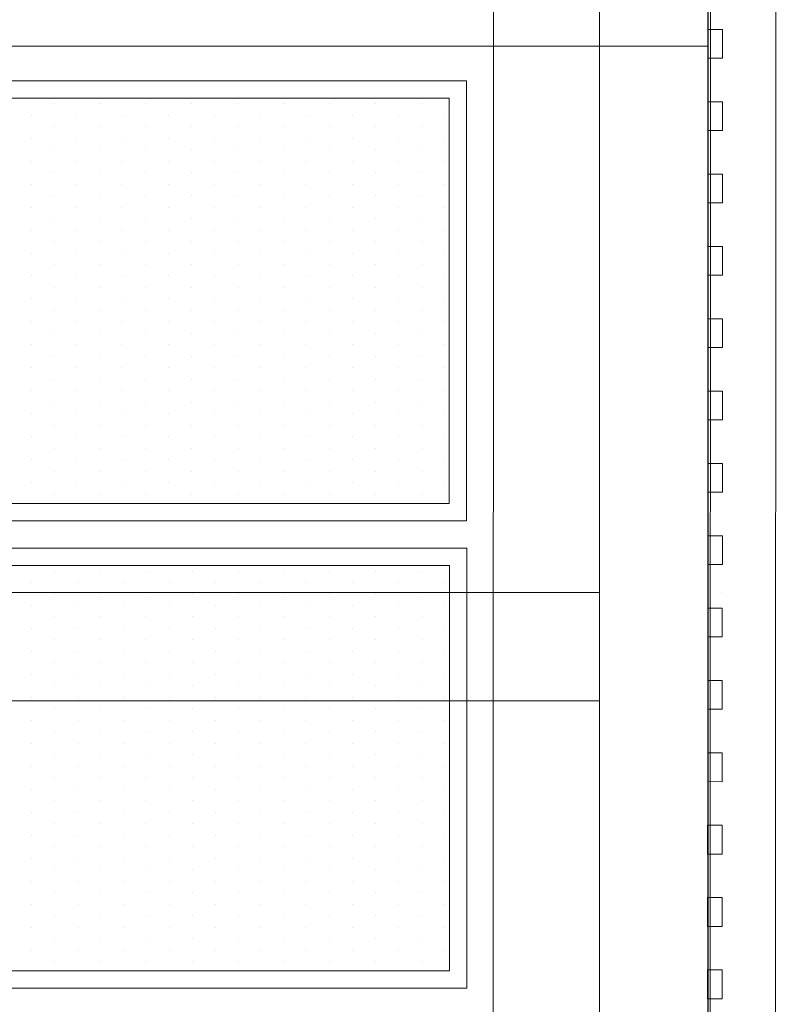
# Model space of a CAD drawing. Header units: millimetres. Extents: x -4432 to 16719, y 0 to 7071.
# Tile 14 of 17: x 3378 to 3902, y 1562 to 2243. Entities that reach past the tile are written whole.
import ezdxf

# ---------------------------------------------------------------- set-up
doc = ezdxf.new("R2010")
doc.units = ezdxf.units.MM
doc.layers.add('CIVIL LAYER', color=9, linetype='Continuous', true_color=0x808080)
doc.layers.add('GREY SCALE', color=9, linetype='Continuous', lineweight=0, true_color=0x808080)

# ---------------------------------------------------------------- blocks, each defined once
blk = doc.blocks.new('FLOOR PLAN')
at = {"layer": 'GREY SCALE'}
for p, q in [((3900.41, 7027.34), (3897.8, -0.19)), ((3855.4, 6958.51), (3852.81, 44.81)), ((3705.34, 6808.52), (3702.87, 194.82)), ((3851.84, 3599.57), (3851.84, 44.81)), ((3851.84, 3574.62), (3851.67, 44.81)), ((3776.84, 3499.62), (3776.67, 119.81)), ((3851.76, 2236.2), (3861.76, 2236.2)), ((3851.76, 2216.2), (3851.76, 2236.2)), ((3861.76, 2236.2), (3861.76, 2216.2)), ((3001.84, 2224.56), (3851.84, 2224.56)), ((3861.76, 2216.2), (3851.76, 2216.2)), ((3684.85, 2200.53), (3100.85, 2200.53)), ((3684.85, 1896.53), (3684.85, 2200.53)), ((3672.85, 2188.53), (3112.85, 2188.53)), ((3399.77, 2184.81), (3399.77, 2184.81)), ((3431.52, 2184.81), (3431.52, 2184.81)), ((3463.27, 2184.81), (3463.27, 2184.81)), ((3495.02, 2184.81), (3495.02, 2184.81)), ((3526.77, 2184.81), (3526.77, 2184.81)), ((3558.52, 2184.81), (3558.52, 2184.81)), ((3590.27, 2184.81), (3590.27, 2184.81)), ((3622.02, 2184.81), (3622.02, 2184.81)), ((3653.77, 2184.81), (3653.77, 2184.81)), ((3672.85, 1908.53), (3672.85, 2188.53)), ((3851.76, 2186.2), (3861.76, 2186.2)), ((3851.76, 2166.21), (3851.76, 2186.2)), ((3861.76, 2186.2), (3861.76, 2166.2)), ((3383.9, 2176.87), (3383.9, 2176.87)), ((3415.65, 2176.87), (3415.65, 2176.87)), ((3447.4, 2176.87), (3447.4, 2176.87)), ((3479.15, 2176.87), (3479.15, 2176.87)), ((3510.9, 2176.87), (3510.9, 2176.87)), ((3542.65, 2176.87), (3542.65, 2176.87)), ((3574.4, 2176.87), (3574.4, 2176.87)), ((3606.15, 2176.87), (3606.15, 2176.87)), ((3637.9, 2176.87), (3637.9, 2176.87)), ((3669.65, 2176.87), (3669.65, 2176.87)), ((3399.77, 2168.94), (3399.77, 2168.94)), ((3431.52, 2168.94), (3431.52, 2168.94)), ((3463.27, 2168.94), (3463.27, 2168.94)), ((3495.02, 2168.94), (3495.02, 2168.94)), ((3526.77, 2168.94), (3526.77, 2168.94)), ((3558.52, 2168.94), (3558.52, 2168.94)), ((3590.27, 2168.94), (3590.27, 2168.94)), ((3622.02, 2168.94), (3622.02, 2168.94)), ((3653.77, 2168.94), (3653.77, 2168.94)), ((3861.76, 2166.2), (3851.76, 2166.21)), ((3383.9, 2161), (3383.9, 2161)), ((3415.65, 2161), (3415.65, 2161)), ((3447.4, 2161), (3447.4, 2161)), ((3479.15, 2161), (3479.15, 2161)), ((3510.9, 2161), (3510.9, 2161)), ((3542.65, 2161), (3542.65, 2161)), ((3574.4, 2161), (3574.4, 2161)), ((3606.15, 2161), (3606.15, 2161)), ((3637.9, 2161), (3637.9, 2161)), ((3669.65, 2161), (3669.65, 2161)), ((3399.77, 2153.06), (3399.77, 2153.06)), ((3431.52, 2153.06), (3431.52, 2153.06)), ((3463.27, 2153.06), (3463.27, 2153.06)), ((3495.02, 2153.06), (3495.02, 2153.06)), ((3526.77, 2153.06), (3526.77, 2153.06)), ((3558.52, 2153.06), (3558.52, 2153.06)), ((3590.27, 2153.06), (3590.27, 2153.06)), ((3622.02, 2153.06), (3622.02, 2153.06)), ((3653.77, 2153.06), (3653.77, 2153.06)), ((3383.9, 2145.12), (3383.9, 2145.12)), ((3415.65, 2145.12), (3415.65, 2145.12)), ((3447.4, 2145.12), (3447.4, 2145.12)), ((3479.15, 2145.12), (3479.15, 2145.12)), ((3510.9, 2145.12), (3510.9, 2145.12)), ((3542.65, 2145.12), (3542.65, 2145.12)), ((3574.4, 2145.12), (3574.4, 2145.12)), ((3606.15, 2145.12), (3606.15, 2145.12)), ((3637.9, 2145.12), (3637.9, 2145.12)), ((3669.65, 2145.12), (3669.65, 2145.12)), ((3399.77, 2137.19), (3399.77, 2137.19)), ((3431.52, 2137.19), (3431.52, 2137.19)), ((3463.27, 2137.19), (3463.27, 2137.19)), ((3495.02, 2137.19), (3495.02, 2137.19)), ((3526.77, 2137.19), (3526.77, 2137.19)), ((3558.52, 2137.19), (3558.52, 2137.19)), ((3590.27, 2137.19), (3590.27, 2137.19)), ((3622.02, 2137.19), (3622.02, 2137.19)), ((3653.77, 2137.19), (3653.77, 2137.19)), ((3851.76, 2136.2), (3861.76, 2136.2)), ((3851.76, 2116.21), (3851.76, 2136.2)), ((3861.76, 2136.2), (3861.76, 2116.2)), ((3383.9, 2129.25), (3383.9, 2129.25)), ((3415.65, 2129.25), (3415.65, 2129.25)), ((3447.4, 2129.25), (3447.4, 2129.25)), ((3479.15, 2129.25), (3479.15, 2129.25)), ((3510.9, 2129.25), (3510.9, 2129.25)), ((3542.65, 2129.25), (3542.65, 2129.25)), ((3574.4, 2129.25), (3574.4, 2129.25)), ((3606.15, 2129.25), (3606.15, 2129.25)), ((3637.9, 2129.25), (3637.9, 2129.25)), ((3669.65, 2129.25), (3669.65, 2129.25)), ((3399.77, 2121.31), (3399.77, 2121.31)), ((3431.52, 2121.31), (3431.52, 2121.31)), ((3463.27, 2121.31), (3463.27, 2121.31)), ((3495.02, 2121.31), (3495.02, 2121.31)), ((3526.77, 2121.31), (3526.77, 2121.31)), ((3558.52, 2121.31), (3558.52, 2121.31)), ((3590.27, 2121.31), (3590.27, 2121.31)), ((3622.02, 2121.31), (3622.02, 2121.31)), ((3653.77, 2121.31), (3653.77, 2121.31)), ((3383.9, 2113.37), (3383.9, 2113.37)), ((3415.65, 2113.37), (3415.65, 2113.37)), ((3447.4, 2113.37), (3447.4, 2113.37)), ((3479.15, 2113.37), (3479.15, 2113.37)), ((3510.9, 2113.37), (3510.9, 2113.37)), ((3542.65, 2113.37), (3542.65, 2113.37)), ((3574.4, 2113.37), (3574.4, 2113.37)), ((3606.15, 2113.37), (3606.15, 2113.37)), ((3637.9, 2113.37), (3637.9, 2113.37)), ((3669.65, 2113.37), (3669.65, 2113.37)), ((3861.76, 2116.2), (3851.76, 2116.21)), ((3399.77, 2105.44), (3399.77, 2105.44)), ((3431.52, 2105.44), (3431.52, 2105.44)), ((3463.27, 2105.44), (3463.27, 2105.44)), ((3495.02, 2105.44), (3495.02, 2105.44)), ((3526.77, 2105.44), (3526.77, 2105.44)), ((3558.52, 2105.44), (3558.52, 2105.44)), ((3590.27, 2105.44), (3590.27, 2105.44)), ((3622.02, 2105.44), (3622.02, 2105.44)), ((3653.77, 2105.44), (3653.77, 2105.44)), ((3383.9, 2097.5), (3383.9, 2097.5)), ((3415.65, 2097.5), (3415.65, 2097.5)), ((3447.4, 2097.5), (3447.4, 2097.5)), ((3479.15, 2097.5), (3479.15, 2097.5)), ((3510.9, 2097.5), (3510.9, 2097.5)), ((3542.65, 2097.5), (3542.65, 2097.5)), ((3574.4, 2097.5), (3574.4, 2097.5)), ((3606.15, 2097.5), (3606.15, 2097.5)), ((3637.9, 2097.5), (3637.9, 2097.5)), ((3669.65, 2097.5), (3669.65, 2097.5)), ((3399.77, 2089.56), (3399.77, 2089.56)), ((3431.52, 2089.56), (3431.52, 2089.56)), ((3463.27, 2089.56), (3463.27, 2089.56)), ((3495.02, 2089.56), (3495.02, 2089.56)), ((3526.77, 2089.56), (3526.77, 2089.56)), ((3558.52, 2089.56), (3558.52, 2089.56)), ((3590.27, 2089.56), (3590.27, 2089.56)), ((3622.02, 2089.56), (3622.02, 2089.56)), ((3653.77, 2089.56), (3653.77, 2089.56)), ((3851.76, 2086.21), (3861.76, 2086.21)), ((3851.76, 2066.21), (3851.76, 2086.21)), ((3861.76, 2086.21), (3861.76, 2066.21)), ((3383.9, 2081.62), (3383.9, 2081.62)), ((3415.65, 2081.62), (3415.65, 2081.62)), ((3447.4, 2081.62), (3447.4, 2081.62)), ((3479.15, 2081.62), (3479.15, 2081.62)), ((3510.9, 2081.62), (3510.9, 2081.62)), ((3542.65, 2081.62), (3542.65, 2081.62)), ((3574.4, 2081.62), (3574.4, 2081.62)), ((3606.15, 2081.62), (3606.15, 2081.62)), ((3637.9, 2081.62), (3637.9, 2081.62)), ((3669.65, 2081.62), (3669.65, 2081.62)), ((3399.77, 2073.69), (3399.77, 2073.69)), ((3431.52, 2073.69), (3431.52, 2073.69)), ((3463.27, 2073.69), (3463.27, 2073.69)), ((3495.02, 2073.69), (3495.02, 2073.69)), ((3526.77, 2073.69), (3526.77, 2073.69)), ((3558.52, 2073.69), (3558.52, 2073.69)), ((3590.27, 2073.69), (3590.27, 2073.69)), ((3622.02, 2073.69), (3622.02, 2073.69)), ((3653.77, 2073.69), (3653.77, 2073.69)), ((3383.9, 2065.75), (3383.9, 2065.75)), ((3415.65, 2065.75), (3415.65, 2065.75)), ((3447.4, 2065.75), (3447.4, 2065.75)), ((3479.15, 2065.75), (3479.15, 2065.75)), ((3510.9, 2065.75), (3510.9, 2065.75)), ((3542.65, 2065.75), (3542.65, 2065.75)), ((3574.4, 2065.75), (3574.4, 2065.75)), ((3606.15, 2065.75), (3606.15, 2065.75)), ((3637.9, 2065.75), (3637.9, 2065.75)), ((3669.65, 2065.75), (3669.65, 2065.75)), ((3861.76, 2066.21), (3851.76, 2066.21)), ((3399.77, 2057.81), (3399.77, 2057.81)), ((3431.52, 2057.81), (3431.52, 2057.81)), ((3463.27, 2057.81), (3463.27, 2057.81)), ((3495.02, 2057.81), (3495.02, 2057.81)), ((3526.77, 2057.81), (3526.77, 2057.81)), ((3558.52, 2057.81), (3558.52, 2057.81)), ((3590.27, 2057.81), (3590.27, 2057.81)), ((3622.02, 2057.81), (3622.02, 2057.81)), ((3653.77, 2057.81), (3653.77, 2057.81)), ((3383.9, 2049.87), (3383.9, 2049.87)), ((3415.65, 2049.87), (3415.65, 2049.87)), ((3447.4, 2049.87), (3447.4, 2049.87)), ((3479.15, 2049.87), (3479.15, 2049.87)), ((3510.9, 2049.87), (3510.9, 2049.87)), ((3542.65, 2049.87), (3542.65, 2049.87)), ((3574.4, 2049.87), (3574.4, 2049.87)), ((3606.15, 2049.87), (3606.15, 2049.87)), ((3637.9, 2049.87), (3637.9, 2049.87)), ((3669.65, 2049.87), (3669.65, 2049.87)), ((3399.77, 2041.94), (3399.77, 2041.94)), ((3431.52, 2041.94), (3431.52, 2041.94)), ((3463.27, 2041.94), (3463.27, 2041.94)), ((3495.02, 2041.94), (3495.02, 2041.94)), ((3526.77, 2041.94), (3526.77, 2041.94)), ((3558.52, 2041.94), (3558.52, 2041.94)), ((3590.27, 2041.94), (3590.27, 2041.94)), ((3622.02, 2041.94), (3622.02, 2041.94)), ((3653.77, 2041.94), (3653.77, 2041.94)), ((3851.76, 2036.21), (3861.76, 2036.21)), ((3851.76, 2016.21), (3851.76, 2036.21)), ((3861.76, 2036.21), (3861.76, 2016.21)), ((3383.9, 2034), (3383.9, 2034)), ((3415.65, 2034), (3415.65, 2034)), ((3447.4, 2034), (3447.4, 2034)), ((3479.15, 2034), (3479.15, 2034)), ((3510.9, 2034), (3510.9, 2034)), ((3542.65, 2034), (3542.65, 2034)), ((3574.4, 2034), (3574.4, 2034)), ((3606.15, 2034), (3606.15, 2034)), ((3637.9, 2034), (3637.9, 2034)), ((3669.65, 2034), (3669.65, 2034)), ((3399.77, 2026.06), (3399.77, 2026.06)), ((3431.52, 2026.06), (3431.52, 2026.06)), ((3463.27, 2026.06), (3463.27, 2026.06)), ((3495.02, 2026.06), (3495.02, 2026.06)), ((3526.77, 2026.06), (3526.77, 2026.06)), ((3558.52, 2026.06), (3558.52, 2026.06)), ((3590.27, 2026.06), (3590.27, 2026.06)), ((3622.02, 2026.06), (3622.02, 2026.06)), ((3653.77, 2026.06), (3653.77, 2026.06)), ((3383.9, 2018.12), (3383.9, 2018.12)), ((3415.65, 2018.12), (3415.65, 2018.12)), ((3447.4, 2018.12), (3447.4, 2018.12)), ((3479.15, 2018.12), (3479.15, 2018.12)), ((3510.9, 2018.12), (3510.9, 2018.12)), ((3542.65, 2018.12), (3542.65, 2018.12)), ((3574.4, 2018.12), (3574.4, 2018.12)), ((3606.15, 2018.12), (3606.15, 2018.12)), ((3637.9, 2018.12), (3637.9, 2018.12)), ((3669.65, 2018.12), (3669.65, 2018.12)), ((3861.76, 2016.21), (3851.76, 2016.21)), ((3399.77, 2010.19), (3399.77, 2010.19)), ((3431.52, 2010.19), (3431.52, 2010.19)), ((3463.27, 2010.19), (3463.27, 2010.19)), ((3495.02, 2010.19), (3495.02, 2010.19)), ((3526.77, 2010.19), (3526.77, 2010.19)), ((3558.52, 2010.19), (3558.52, 2010.19)), ((3590.27, 2010.19), (3590.27, 2010.19)), ((3622.02, 2010.19), (3622.02, 2010.19)), ((3653.77, 2010.19), (3653.77, 2010.19)), ((3383.9, 2002.25), (3383.9, 2002.25)), ((3415.65, 2002.25), (3415.65, 2002.25)), ((3447.4, 2002.25), (3447.4, 2002.25)), ((3479.15, 2002.25), (3479.15, 2002.25)), ((3510.9, 2002.25), (3510.9, 2002.25)), ((3542.65, 2002.25), (3542.65, 2002.25)), ((3574.4, 2002.25), (3574.4, 2002.25)), ((3606.15, 2002.25), (3606.15, 2002.25)), ((3637.9, 2002.25), (3637.9, 2002.25)), ((3669.65, 2002.25), (3669.65, 2002.25)), ((3399.77, 1994.31), (3399.77, 1994.31)), ((3431.52, 1994.31), (3431.52, 1994.31)), ((3463.27, 1994.31), (3463.27, 1994.31)), ((3495.02, 1994.31), (3495.02, 1994.31)), ((3526.77, 1994.31), (3526.77, 1994.31)), ((3558.52, 1994.31), (3558.52, 1994.31)), ((3590.27, 1994.31), (3590.27, 1994.31)), ((3622.02, 1994.31), (3622.02, 1994.31)), ((3653.77, 1994.31), (3653.77, 1994.31)), ((3383.9, 1986.37), (3383.9, 1986.37)), ((3415.65, 1986.37), (3415.65, 1986.37)), ((3447.4, 1986.37), (3447.4, 1986.37)), ((3479.15, 1986.37), (3479.15, 1986.37)), ((3510.9, 1986.37), (3510.9, 1986.37)), ((3542.65, 1986.37), (3542.65, 1986.37)), ((3574.4, 1986.37), (3574.4, 1986.37)), ((3606.15, 1986.37), (3606.15, 1986.37)), ((3637.9, 1986.37), (3637.9, 1986.37)), ((3669.65, 1986.37), (3669.65, 1986.37)), ((3851.76, 1986.21), (3861.76, 1986.21)), ((3851.76, 1966.21), (3851.76, 1986.21)), ((3861.76, 1986.21), (3861.76, 1966.21)), ((3399.77, 1978.44), (3399.77, 1978.44)), ((3431.52, 1978.44), (3431.52, 1978.44)), ((3463.27, 1978.44), (3463.27, 1978.44)), ((3495.02, 1978.44), (3495.02, 1978.44)), ((3526.77, 1978.44), (3526.77, 1978.44)), ((3558.52, 1978.44), (3558.52, 1978.44)), ((3590.27, 1978.44), (3590.27, 1978.44)), ((3622.02, 1978.44), (3622.02, 1978.44)), ((3653.77, 1978.44), (3653.77, 1978.44)), ((3383.9, 1970.5), (3383.9, 1970.5)), ((3415.65, 1970.5), (3415.65, 1970.5)), ((3447.4, 1970.5), (3447.4, 1970.5)), ((3479.15, 1970.5), (3479.15, 1970.5)), ((3510.9, 1970.5), (3510.9, 1970.5)), ((3542.65, 1970.5), (3542.65, 1970.5)), ((3574.4, 1970.5), (3574.4, 1970.5)), ((3606.15, 1970.5), (3606.15, 1970.5)), ((3637.9, 1970.5), (3637.9, 1970.5)), ((3669.65, 1970.5), (3669.65, 1970.5)), ((3399.77, 1962.56), (3399.77, 1962.56)), ((3431.52, 1962.56), (3431.52, 1962.56)), ((3463.27, 1962.56), (3463.27, 1962.56)), ((3495.02, 1962.56), (3495.02, 1962.56)), ((3526.77, 1962.56), (3526.77, 1962.56)), ((3558.52, 1962.56), (3558.52, 1962.56)), ((3590.27, 1962.56), (3590.27, 1962.56)), ((3622.02, 1962.56), (3622.02, 1962.56)), ((3653.77, 1962.56), (3653.77, 1962.56)), ((3861.76, 1966.21), (3851.76, 1966.21)), ((3383.9, 1954.62), (3383.9, 1954.62)), ((3415.65, 1954.62), (3415.65, 1954.62)), ((3447.4, 1954.62), (3447.4, 1954.62)), ((3479.15, 1954.62), (3479.15, 1954.62)), ((3510.9, 1954.62), (3510.9, 1954.62)), ((3542.65, 1954.62), (3542.65, 1954.62)), ((3574.4, 1954.62), (3574.4, 1954.62)), ((3606.15, 1954.62), (3606.15, 1954.62)), ((3637.9, 1954.62), (3637.9, 1954.62)), ((3669.65, 1954.62), (3669.65, 1954.62)), ((3399.77, 1946.69), (3399.77, 1946.69)), ((3431.52, 1946.69), (3431.52, 1946.69)), ((3463.27, 1946.69), (3463.27, 1946.69)), ((3495.02, 1946.69), (3495.02, 1946.69)), ((3526.77, 1946.69), (3526.77, 1946.69)), ((3558.52, 1946.69), (3558.52, 1946.69)), ((3590.27, 1946.69), (3590.27, 1946.69)), ((3622.02, 1946.69), (3622.02, 1946.69)), ((3653.77, 1946.69), (3653.77, 1946.69)), ((3383.9, 1938.75), (3383.9, 1938.75)), ((3415.65, 1938.75), (3415.65, 1938.75)), ((3447.4, 1938.75), (3447.4, 1938.75)), ((3479.15, 1938.75), (3479.15, 1938.75)), ((3510.9, 1938.75), (3510.9, 1938.75)), ((3542.65, 1938.75), (3542.65, 1938.75)), ((3574.4, 1938.75), (3574.4, 1938.75)), ((3606.15, 1938.75), (3606.15, 1938.75)), ((3637.9, 1938.75), (3637.9, 1938.75)), ((3669.65, 1938.75), (3669.65, 1938.75)), ((3851.76, 1936.21), (3861.76, 1936.21)), ((3851.76, 1916.22), (3851.76, 1936.21)), ((3861.76, 1936.21), (3861.76, 1916.21)), ((3399.77, 1930.81), (3399.77, 1930.81)), ((3431.52, 1930.81), (3431.52, 1930.81)), ((3463.27, 1930.81), (3463.27, 1930.81)), ((3495.02, 1930.81), (3495.02, 1930.81)), ((3526.77, 1930.81), (3526.77, 1930.81)), ((3558.52, 1930.81), (3558.52, 1930.81)), ((3590.27, 1930.81), (3590.27, 1930.81)), ((3622.02, 1930.81), (3622.02, 1930.81)), ((3653.77, 1930.81), (3653.77, 1930.81)), ((3383.9, 1922.87), (3383.9, 1922.87)), ((3415.65, 1922.87), (3415.65, 1922.87)), ((3447.4, 1922.87), (3447.4, 1922.87)), ((3479.15, 1922.87), (3479.15, 1922.87)), ((3510.9, 1922.87), (3510.9, 1922.87)), ((3542.65, 1922.87), (3542.65, 1922.87)), ((3574.4, 1922.87), (3574.4, 1922.87)), ((3606.15, 1922.87), (3606.15, 1922.87)), ((3637.9, 1922.87), (3637.9, 1922.87)), ((3669.65, 1922.87), (3669.65, 1922.87)), ((3399.77, 1914.94), (3399.77, 1914.94)), ((3431.52, 1914.94), (3431.52, 1914.94)), ((3463.27, 1914.94), (3463.27, 1914.94)), ((3495.02, 1914.94), (3495.02, 1914.94)), ((3526.77, 1914.94), (3526.77, 1914.94)), ((3558.52, 1914.94), (3558.52, 1914.94)), ((3590.27, 1914.94), (3590.27, 1914.94)), ((3622.02, 1914.94), (3622.02, 1914.94)), ((3653.77, 1914.94), (3653.77, 1914.94)), ((3861.76, 1916.21), (3851.76, 1916.22)), ((3112.85, 1908.53), (3672.85, 1908.53)), ((3100.85, 1896.53), (3684.85, 1896.53)), ((3851.76, 1886.22), (3861.76, 1886.22)), ((3851.76, 1866.22), (3851.76, 1886.22)), ((3861.76, 1886.22), (3861.76, 1866.22)), ((3685.06, 1877.52), (3101.06, 1877.52)), ((3685.06, 1573.52), (3685.06, 1877.52)), ((3673.06, 1865.52), (3113.06, 1865.52)), ((3673.06, 1585.52), (3673.06, 1865.52)), ((3861.76, 1866.22), (3851.76, 1866.22)), ((3399.98, 1861.8), (3399.98, 1861.8)), ((3431.73, 1861.8), (3431.73, 1861.8)), ((3463.48, 1861.8), (3463.48, 1861.8)), ((3495.23, 1861.8), (3495.23, 1861.8)), ((3526.98, 1861.8), (3526.98, 1861.8)), ((3558.73, 1861.8), (3558.73, 1861.8)), ((3590.48, 1861.8), (3590.48, 1861.8)), ((3622.23, 1861.8), (3622.23, 1861.8)), ((3653.98, 1861.8), (3653.98, 1861.8)), ((3384.11, 1853.86), (3384.11, 1853.86)), ((3415.86, 1853.86), (3415.86, 1853.86)), ((3447.61, 1853.86), (3447.61, 1853.86)), ((3479.36, 1853.86), (3479.36, 1853.86)), ((3511.11, 1853.86), (3511.11, 1853.86)), ((3542.86, 1853.86), (3542.86, 1853.86)), ((3574.61, 1853.86), (3574.61, 1853.86)), ((3606.36, 1853.86), (3606.36, 1853.86)), ((3638.11, 1853.86), (3638.11, 1853.86)), ((3669.86, 1853.86), (3669.86, 1853.86)), ((2340.57, 1847.06), (3776.76, 1846.99)), ((3399.98, 1845.92), (3399.98, 1845.92)), ((3431.73, 1845.92), (3431.73, 1845.92)), ((3463.48, 1845.92), (3463.48, 1845.92)), ((3495.23, 1845.92), (3495.23, 1845.92)), ((3526.98, 1845.92), (3526.98, 1845.92)), ((3558.73, 1845.92), (3558.73, 1845.92)), ((3590.48, 1845.92), (3590.48, 1845.92)), ((3622.23, 1845.92), (3622.23, 1845.92)), ((3653.98, 1845.92), (3653.98, 1845.92)), ((3861.67, 1847.13), (3861.66, 1847.13)), ((3384.11, 1837.99), (3384.11, 1837.99)), ((3415.86, 1837.99), (3415.86, 1837.99)), ((3447.61, 1837.99), (3447.61, 1837.99)), ((3479.36, 1837.99), (3479.36, 1837.99)), ((3511.11, 1837.99), (3511.11, 1837.99)), ((3542.86, 1837.99), (3542.86, 1837.99)), ((3574.61, 1837.99), (3574.61, 1837.99)), ((3606.36, 1837.99), (3606.36, 1837.99)), ((3638.11, 1837.99), (3638.11, 1837.99)), ((3669.86, 1837.99), (3669.86, 1837.99)), ((3851.6, 1836.22), (3861.6, 1836.22)), ((3851.6, 1816.22), (3851.6, 1836.22)), ((3861.6, 1836.22), (3861.6, 1816.22)), ((3399.98, 1830.05), (3399.98, 1830.05)), ((3431.73, 1830.05), (3431.73, 1830.05)), ((3463.48, 1830.05), (3463.48, 1830.05)), ((3495.23, 1830.05), (3495.23, 1830.05)), ((3526.98, 1830.05), (3526.98, 1830.05)), ((3558.73, 1830.05), (3558.73, 1830.05)), ((3590.48, 1830.05), (3590.48, 1830.05)), ((3622.23, 1830.05), (3622.23, 1830.05)), ((3653.98, 1830.05), (3653.98, 1830.05)), ((3384.11, 1822.11), (3384.11, 1822.11)), ((3415.86, 1822.11), (3415.86, 1822.11)), ((3447.61, 1822.11), (3447.61, 1822.11)), ((3479.36, 1822.11), (3479.36, 1822.11)), ((3511.11, 1822.11), (3511.11, 1822.11)), ((3542.86, 1822.11), (3542.86, 1822.11)), ((3574.61, 1822.11), (3574.61, 1822.11)), ((3606.36, 1822.11), (3606.36, 1822.11)), ((3638.11, 1822.11), (3638.11, 1822.11)), ((3669.86, 1822.11), (3669.86, 1822.11)), ((3399.98, 1814.17), (3399.98, 1814.17)), ((3431.73, 1814.17), (3431.73, 1814.17)), ((3463.48, 1814.17), (3463.48, 1814.17)), ((3495.23, 1814.17), (3495.23, 1814.17)), ((3526.98, 1814.17), (3526.98, 1814.17)), ((3558.73, 1814.17), (3558.73, 1814.17)), ((3590.48, 1814.17), (3590.48, 1814.17)), ((3622.23, 1814.17), (3622.23, 1814.17)), ((3653.98, 1814.17), (3653.98, 1814.17)), ((3861.6, 1816.22), (3851.6, 1816.22)), ((3384.11, 1806.24), (3384.11, 1806.24)), ((3415.86, 1806.24), (3415.86, 1806.24)), ((3447.61, 1806.24), (3447.61, 1806.24)), ((3479.36, 1806.24), (3479.36, 1806.24)), ((3511.11, 1806.24), (3511.11, 1806.24)), ((3542.86, 1806.24), (3542.86, 1806.24)), ((3574.61, 1806.24), (3574.61, 1806.24)), ((3606.36, 1806.24), (3606.36, 1806.24)), ((3638.11, 1806.24), (3638.11, 1806.24)), ((3669.86, 1806.24), (3669.86, 1806.24)), ((3399.98, 1798.3), (3399.98, 1798.3)), ((3431.73, 1798.3), (3431.73, 1798.3)), ((3463.48, 1798.3), (3463.48, 1798.3)), ((3495.23, 1798.3), (3495.23, 1798.3)), ((3526.98, 1798.3), (3526.98, 1798.3)), ((3558.73, 1798.3), (3558.73, 1798.3)), ((3590.48, 1798.3), (3590.48, 1798.3)), ((3622.23, 1798.3), (3622.23, 1798.3)), ((3653.98, 1798.3), (3653.98, 1798.3)), ((3384.11, 1790.36), (3384.11, 1790.36)), ((3415.86, 1790.36), (3415.86, 1790.36)), ((3447.61, 1790.36), (3447.61, 1790.36)), ((3479.36, 1790.36), (3479.36, 1790.36)), ((3511.11, 1790.36), (3511.11, 1790.36)), ((3542.86, 1790.36), (3542.86, 1790.36)), ((3574.61, 1790.36), (3574.61, 1790.36)), ((3606.36, 1790.36), (3606.36, 1790.36)), ((3638.11, 1790.36), (3638.11, 1790.36)), ((3669.86, 1790.36), (3669.86, 1790.36)), ((3851.6, 1786.22), (3861.6, 1786.22)), ((3851.6, 1766.22), (3851.6, 1786.22)), ((3861.6, 1786.22), (3861.6, 1766.22)), ((3399.98, 1782.42), (3399.98, 1782.42)), ((3431.73, 1782.42), (3431.73, 1782.42)), ((3463.48, 1782.42), (3463.48, 1782.42)), ((3495.23, 1782.42), (3495.23, 1782.42)), ((3526.98, 1782.42), (3526.98, 1782.42)), ((3558.73, 1782.42), (3558.73, 1782.42)), ((3590.48, 1782.42), (3590.48, 1782.42)), ((3622.23, 1782.42), (3622.23, 1782.42)), ((3653.98, 1782.42), (3653.98, 1782.42)), ((2340.56, 1772.06), (3776.76, 1771.99)), ((3384.11, 1774.49), (3384.11, 1774.49)), ((3415.86, 1774.49), (3415.86, 1774.49)), ((3447.61, 1774.49), (3447.61, 1774.49)), ((3479.36, 1774.49), (3479.36, 1774.49)), ((3511.11, 1774.49), (3511.11, 1774.49)), ((3542.86, 1774.49), (3542.86, 1774.49)), ((3574.61, 1774.49), (3574.61, 1774.49)), ((3606.36, 1774.49), (3606.36, 1774.49)), ((3638.11, 1774.49), (3638.11, 1774.49)), ((3669.86, 1774.49), (3669.86, 1774.49)), ((3861.67, 1772.13), (3861.66, 1772.13)), ((3399.98, 1766.55), (3399.98, 1766.55)), ((3431.73, 1766.55), (3431.73, 1766.55)), ((3463.48, 1766.55), (3463.48, 1766.55)), ((3495.23, 1766.55), (3495.23, 1766.55)), ((3526.98, 1766.55), (3526.98, 1766.55)), ((3558.73, 1766.55), (3558.73, 1766.55)), ((3590.48, 1766.55), (3590.48, 1766.55)), ((3622.23, 1766.55), (3622.23, 1766.55)), ((3653.98, 1766.55), (3653.98, 1766.55)), ((3861.6, 1766.22), (3851.6, 1766.22)), ((3384.11, 1758.61), (3384.11, 1758.61)), ((3415.86, 1758.61), (3415.86, 1758.61)), ((3447.61, 1758.61), (3447.61, 1758.61)), ((3479.36, 1758.61), (3479.36, 1758.61)), ((3511.11, 1758.61), (3511.11, 1758.61)), ((3542.86, 1758.61), (3542.86, 1758.61)), ((3574.61, 1758.61), (3574.61, 1758.61)), ((3606.36, 1758.61), (3606.36, 1758.61)), ((3638.11, 1758.61), (3638.11, 1758.61)), ((3669.86, 1758.61), (3669.86, 1758.61)), ((3399.98, 1750.67), (3399.98, 1750.67)), ((3431.73, 1750.67), (3431.73, 1750.67)), ((3463.48, 1750.67), (3463.48, 1750.67)), ((3495.23, 1750.67), (3495.23, 1750.67)), ((3526.98, 1750.67), (3526.98, 1750.67)), ((3558.73, 1750.67), (3558.73, 1750.67)), ((3590.48, 1750.67), (3590.48, 1750.67)), ((3622.23, 1750.67), (3622.23, 1750.67)), ((3653.98, 1750.67), (3653.98, 1750.67)), ((3384.11, 1742.74), (3384.11, 1742.74)), ((3415.86, 1742.74), (3415.86, 1742.74)), ((3447.61, 1742.74), (3447.61, 1742.74)), ((3479.36, 1742.74), (3479.36, 1742.74)), ((3511.11, 1742.74), (3511.11, 1742.74)), ((3542.86, 1742.74), (3542.86, 1742.74)), ((3574.61, 1742.74), (3574.61, 1742.74)), ((3606.36, 1742.74), (3606.36, 1742.74)), ((3638.11, 1742.74), (3638.11, 1742.74)), ((3669.86, 1742.74), (3669.86, 1742.74)), ((3851.6, 1736.22), (3861.6, 1736.22)), ((3851.6, 1716.23), (3851.6, 1736.22)), ((3861.6, 1736.22), (3861.6, 1716.22)), ((3399.98, 1734.8), (3399.98, 1734.8)), ((3431.73, 1734.8), (3431.73, 1734.8)), ((3463.48, 1734.8), (3463.48, 1734.8)), ((3495.23, 1734.8), (3495.23, 1734.8)), ((3526.98, 1734.8), (3526.98, 1734.8)), ((3558.73, 1734.8), (3558.73, 1734.8)), ((3590.48, 1734.8), (3590.48, 1734.8)), ((3622.23, 1734.8), (3622.23, 1734.8)), ((3653.98, 1734.8), (3653.98, 1734.8)), ((3384.11, 1726.86), (3384.11, 1726.86)), ((3415.86, 1726.86), (3415.86, 1726.86)), ((3447.61, 1726.86), (3447.61, 1726.86)), ((3479.36, 1726.86), (3479.36, 1726.86)), ((3511.11, 1726.86), (3511.11, 1726.86)), ((3542.86, 1726.86), (3542.86, 1726.86)), ((3574.61, 1726.86), (3574.61, 1726.86)), ((3606.36, 1726.86), (3606.36, 1726.86)), ((3638.11, 1726.86), (3638.11, 1726.86)), ((3669.86, 1726.86), (3669.86, 1726.86)), ((3399.98, 1718.92), (3399.98, 1718.92)), ((3431.73, 1718.92), (3431.73, 1718.92)), ((3463.48, 1718.92), (3463.48, 1718.92)), ((3495.23, 1718.92), (3495.23, 1718.92)), ((3526.98, 1718.92), (3526.98, 1718.92)), ((3558.73, 1718.92), (3558.73, 1718.92)), ((3590.48, 1718.92), (3590.48, 1718.92)), ((3622.23, 1718.92), (3622.23, 1718.92)), ((3653.98, 1718.92), (3653.98, 1718.92)), ((3861.6, 1716.22), (3851.6, 1716.23)), ((3384.11, 1710.99), (3384.11, 1710.99)), ((3415.86, 1710.99), (3415.86, 1710.99)), ((3447.61, 1710.99), (3447.61, 1710.99)), ((3479.36, 1710.99), (3479.36, 1710.99)), ((3511.11, 1710.99), (3511.11, 1710.99)), ((3542.86, 1710.99), (3542.86, 1710.99)), ((3574.61, 1710.99), (3574.61, 1710.99)), ((3606.36, 1710.99), (3606.36, 1710.99)), ((3638.11, 1710.99), (3638.11, 1710.99)), ((3669.86, 1710.99), (3669.86, 1710.99)), ((3399.98, 1703.05), (3399.98, 1703.05)), ((3431.73, 1703.05), (3431.73, 1703.05)), ((3463.48, 1703.05), (3463.48, 1703.05)), ((3495.23, 1703.05), (3495.23, 1703.05)), ((3526.98, 1703.05), (3526.98, 1703.05)), ((3558.73, 1703.05), (3558.73, 1703.05)), ((3590.48, 1703.05), (3590.48, 1703.05)), ((3622.23, 1703.05), (3622.23, 1703.05)), ((3653.98, 1703.05), (3653.98, 1703.05)), ((3384.11, 1695.11), (3384.11, 1695.11)), ((3415.86, 1695.11), (3415.86, 1695.11)), ((3447.61, 1695.11), (3447.61, 1695.11)), ((3479.36, 1695.11), (3479.36, 1695.11)), ((3511.11, 1695.11), (3511.11, 1695.11)), ((3542.86, 1695.11), (3542.86, 1695.11)), ((3574.61, 1695.11), (3574.61, 1695.11)), ((3606.36, 1695.11), (3606.36, 1695.11)), ((3638.11, 1695.11), (3638.11, 1695.11)), ((3669.86, 1695.11), (3669.86, 1695.11)), ((3399.98, 1687.17), (3399.98, 1687.17)), ((3431.73, 1687.17), (3431.73, 1687.17)), ((3463.48, 1687.17), (3463.48, 1687.17)), ((3495.23, 1687.17), (3495.23, 1687.17)), ((3526.98, 1687.17), (3526.98, 1687.17)), ((3558.73, 1687.17), (3558.73, 1687.17)), ((3590.48, 1687.17), (3590.48, 1687.17)), ((3622.23, 1687.17), (3622.23, 1687.17)), ((3653.98, 1687.17), (3653.98, 1687.17)), ((3851.58, 1686.23), (3861.58, 1686.23)), ((3851.58, 1666.23), (3851.58, 1686.23)), ((3861.58, 1686.23), (3861.58, 1666.23)), ((3384.11, 1679.24), (3384.11, 1679.24)), ((3415.86, 1679.24), (3415.86, 1679.24)), ((3447.61, 1679.24), (3447.61, 1679.24)), ((3479.36, 1679.24), (3479.36, 1679.24)), ((3511.11, 1679.24), (3511.11, 1679.24)), ((3542.86, 1679.24), (3542.86, 1679.24)), ((3574.61, 1679.24), (3574.61, 1679.24)), ((3606.36, 1679.24), (3606.36, 1679.24)), ((3638.11, 1679.24), (3638.11, 1679.24)), ((3669.86, 1679.24), (3669.86, 1679.24)), ((3399.98, 1671.3), (3399.98, 1671.3)), ((3431.73, 1671.3), (3431.73, 1671.3)), ((3463.48, 1671.3), (3463.48, 1671.3)), ((3495.23, 1671.3), (3495.23, 1671.3)), ((3526.98, 1671.3), (3526.98, 1671.3)), ((3558.73, 1671.3), (3558.73, 1671.3)), ((3590.48, 1671.3), (3590.48, 1671.3)), ((3622.23, 1671.3), (3622.23, 1671.3)), ((3653.98, 1671.3), (3653.98, 1671.3)), ((3384.11, 1663.36), (3384.11, 1663.36)), ((3415.86, 1663.36), (3415.86, 1663.36)), ((3447.61, 1663.36), (3447.61, 1663.36)), ((3479.36, 1663.36), (3479.36, 1663.36)), ((3511.11, 1663.36), (3511.11, 1663.36)), ((3542.86, 1663.36), (3542.86, 1663.36)), ((3574.61, 1663.36), (3574.61, 1663.36)), ((3606.36, 1663.36), (3606.36, 1663.36)), ((3638.11, 1663.36), (3638.11, 1663.36)), ((3669.86, 1663.36), (3669.86, 1663.36)), ((3861.58, 1666.23), (3851.58, 1666.23)), ((3399.98, 1655.42), (3399.98, 1655.42)), ((3431.73, 1655.42), (3431.73, 1655.42)), ((3463.48, 1655.42), (3463.48, 1655.42)), ((3495.23, 1655.42), (3495.23, 1655.42)), ((3526.98, 1655.42), (3526.98, 1655.42)), ((3558.73, 1655.42), (3558.73, 1655.42)), ((3590.48, 1655.42), (3590.48, 1655.42)), ((3622.23, 1655.42), (3622.23, 1655.42)), ((3653.98, 1655.42), (3653.98, 1655.42)), ((3384.11, 1647.49), (3384.11, 1647.49)), ((3415.86, 1647.49), (3415.86, 1647.49)), ((3447.61, 1647.49), (3447.61, 1647.49)), ((3479.36, 1647.49), (3479.36, 1647.49)), ((3511.11, 1647.49), (3511.11, 1647.49)), ((3542.86, 1647.49), (3542.86, 1647.49)), ((3574.61, 1647.49), (3574.61, 1647.49)), ((3606.36, 1647.49), (3606.36, 1647.49)), ((3638.11, 1647.49), (3638.11, 1647.49)), ((3669.86, 1647.49), (3669.86, 1647.49)), ((3399.98, 1639.55), (3399.98, 1639.55)), ((3431.73, 1639.55), (3431.73, 1639.55)), ((3463.48, 1639.55), (3463.48, 1639.55)), ((3495.23, 1639.55), (3495.23, 1639.55)), ((3526.98, 1639.55), (3526.98, 1639.55)), ((3558.73, 1639.55), (3558.73, 1639.55)), ((3590.48, 1639.55), (3590.48, 1639.55)), ((3622.23, 1639.55), (3622.23, 1639.55)), ((3653.98, 1639.55), (3653.98, 1639.55)), ((3851.58, 1636.23), (3861.58, 1636.23)), ((3851.58, 1616.23), (3851.58, 1636.23)), ((3861.58, 1636.23), (3861.58, 1616.23)), ((3384.11, 1631.61), (3384.11, 1631.61)), ((3415.86, 1631.61), (3415.86, 1631.61)), ((3447.61, 1631.61), (3447.61, 1631.61)), ((3479.36, 1631.61), (3479.36, 1631.61)), ((3511.11, 1631.61), (3511.11, 1631.61)), ((3542.86, 1631.61), (3542.86, 1631.61)), ((3574.61, 1631.61), (3574.61, 1631.61)), ((3606.36, 1631.61), (3606.36, 1631.61)), ((3638.11, 1631.61), (3638.11, 1631.61)), ((3669.86, 1631.61), (3669.86, 1631.61)), ((3399.98, 1623.67), (3399.98, 1623.67)), ((3431.73, 1623.67), (3431.73, 1623.67)), ((3463.48, 1623.67), (3463.48, 1623.67)), ((3495.23, 1623.67), (3495.23, 1623.67)), ((3526.98, 1623.67), (3526.98, 1623.67)), ((3558.73, 1623.67), (3558.73, 1623.67)), ((3590.48, 1623.67), (3590.48, 1623.67)), ((3622.23, 1623.67), (3622.23, 1623.67)), ((3653.98, 1623.67), (3653.98, 1623.67)), ((3384.11, 1615.74), (3384.11, 1615.74)), ((3415.86, 1615.74), (3415.86, 1615.74)), ((3447.61, 1615.74), (3447.61, 1615.74)), ((3479.36, 1615.74), (3479.36, 1615.74)), ((3511.11, 1615.74), (3511.11, 1615.74)), ((3542.86, 1615.74), (3542.86, 1615.74)), ((3574.61, 1615.74), (3574.61, 1615.74)), ((3606.36, 1615.74), (3606.36, 1615.74)), ((3638.11, 1615.74), (3638.11, 1615.74)), ((3669.86, 1615.74), (3669.86, 1615.74)), ((3861.58, 1616.23), (3851.58, 1616.23)), ((3399.98, 1607.8), (3399.98, 1607.8)), ((3431.73, 1607.8), (3431.73, 1607.8)), ((3463.48, 1607.8), (3463.48, 1607.8)), ((3495.23, 1607.8), (3495.23, 1607.8)), ((3526.98, 1607.8), (3526.98, 1607.8)), ((3558.73, 1607.8), (3558.73, 1607.8)), ((3590.48, 1607.8), (3590.48, 1607.8)), ((3622.23, 1607.8), (3622.23, 1607.8)), ((3653.98, 1607.8), (3653.98, 1607.8)), ((3384.11, 1599.86), (3384.11, 1599.86)), ((3415.86, 1599.86), (3415.86, 1599.86)), ((3447.61, 1599.86), (3447.61, 1599.86)), ((3479.36, 1599.86), (3479.36, 1599.86)), ((3511.11, 1599.86), (3511.11, 1599.86)), ((3542.86, 1599.86), (3542.86, 1599.86)), ((3574.61, 1599.86), (3574.61, 1599.86)), ((3606.36, 1599.86), (3606.36, 1599.86)), ((3638.11, 1599.86), (3638.11, 1599.86)), ((3669.86, 1599.86), (3669.86, 1599.86)), ((3399.98, 1591.92), (3399.98, 1591.92)), ((3431.73, 1591.92), (3431.73, 1591.92)), ((3463.48, 1591.92), (3463.48, 1591.92)), ((3495.23, 1591.92), (3495.23, 1591.92)), ((3526.98, 1591.92), (3526.98, 1591.92)), ((3558.73, 1591.92), (3558.73, 1591.92)), ((3590.48, 1591.92), (3590.48, 1591.92)), ((3622.23, 1591.92), (3622.23, 1591.92)), ((3653.98, 1591.92), (3653.98, 1591.92)), ((3851.58, 1586.23), (3861.58, 1586.23)), ((3851.58, 1566.24), (3851.58, 1586.23)), ((3861.58, 1586.23), (3861.58, 1566.23)), ((3113.06, 1585.52), (3673.06, 1585.52)), ((3101.06, 1573.52), (3685.06, 1573.52)), ((3861.58, 1566.23), (3851.58, 1566.24))]:
    blk.add_line(p, q, dxfattribs=at)

msp = doc.modelspace()

# ---------------------------------------------------------------- block references
at = {"layer": 'CIVIL LAYER'}
msp.add_blockref('FLOOR PLAN', (1.54, 0), dxfattribs=at)

doc.saveas('drawing.dxf')
